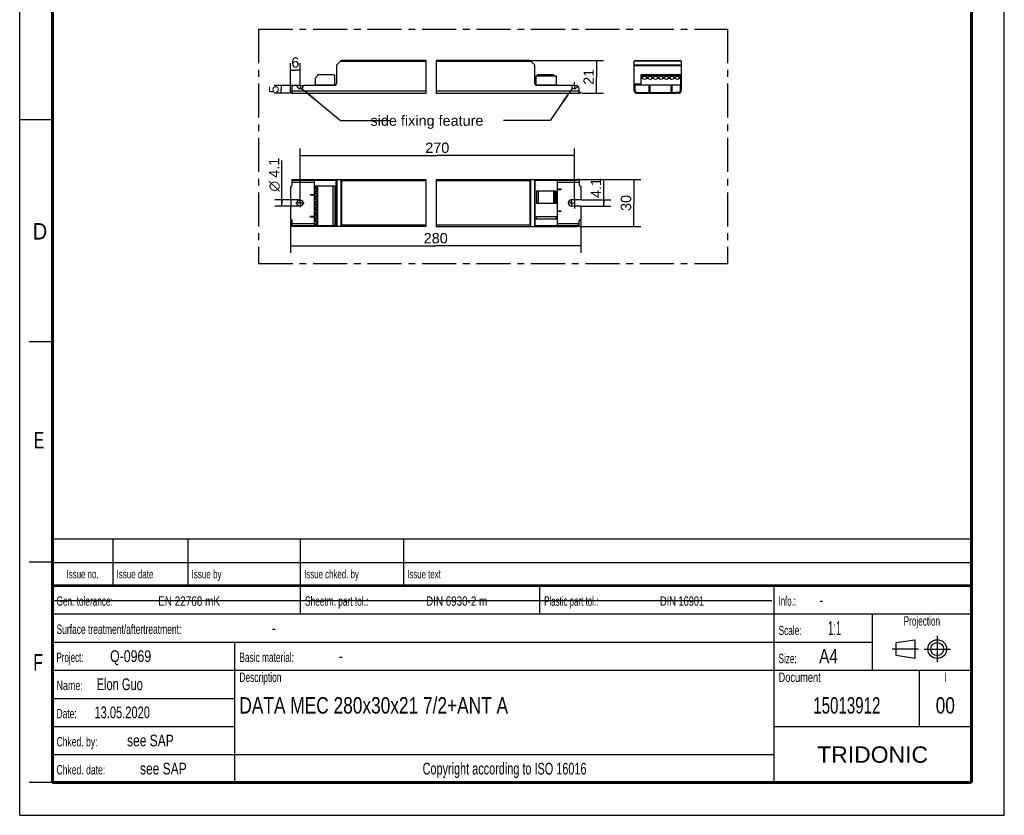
# Model space of a CAD drawing. Header units: millimetres. Extents: x 0 to 210, y 0 to 297.
# Tile 1 of 2: x 0 to 210, y 0 to 170. Entities that reach past the tile are written whole.
import ezdxf
from ezdxf.enums import TextEntityAlignment as Align

# ---------------------------------------------------------------- set-up
doc = ezdxf.new("R2010")
doc.units = ezdxf.units.MM
doc.header["$LTSCALE"] = 19.36
doc.linetypes.add('CENTER', pattern=[0.6, 0.375, -0.075, 0.075, -0.075])
doc.layers.get('0').update_dxf_attribs({"linetype": 'CONTINUOUS'})
for name, color, linetype in [('DEFAULT_1', 7, 'CENTER'), ('Z_AXIS', 7, 'CONTINUOUS'), ('Z_DIM_2D', 7, 'CONTINUOUS'), ('Z_NOTICE', 7, 'CONTINUOUS')]:
    doc.layers.add(name, color=color, linetype=linetype)
doc.styles.get("Standard").update_dxf_attribs({"font": 'txt', "width": 0.7})
doc.styles.add('TEXTSTYLE_2', font='txt', dxfattribs={"width": 0.75})
doc.styles.add('TEXTSTYLE_3', font='helveticaneueltw1g-ltcn.otf')
doc.styles.add('TEXTSTYLE_4', font='gdt', dxfattribs={"width": 0.7})
doc.styles.add('TEXTSTYLE_5', font='arial.ttf')
doc.dimstyles.new('DIMSTYLE_1', dxfattribs={"dimtxt": 2.2, "dimasz": 3.5, "dimexe": 1.5, "dimexo": 0, "dimgap": 0.55, "dimtad": 1, "dimdec": 1, "dimlfac": 3, "dimdsep": 46, "dimtxsty": 'TEXTSTYLE_3', "dimblk": '_FILLED', "dimblk1": '_FILLED', "dimblk2": '_FILLED', "dimcen": 0.09, "dimclrt": 5, "dimadec": 4, "dimazin": 2, "dimtp": 0.1, "dimtm": 0.1, "dimtfac": 1, "dimtdec": 1, "dimtofl": 0, "dimtmove": 0, "dimatfit": 3, "dimldrblk": '_FILLED', "dimfxl": 1, "dimtolj": 1, "dimarcsym": 0})
doc.dimstyles.new('DIMSTYLE_2', dxfattribs={"dimtxt": 2.2, "dimasz": 3.5, "dimexe": 1.5, "dimexo": 0, "dimgap": 0.55, "dimtad": 1, "dimdec": 1, "dimlfac": 3, "dimdsep": 46, "dimtxsty": 'TEXTSTYLE_3', "dimblk": '_FILLED', "dimblk1": '_FILLED', "dimblk2": '_FILLED', "dimcen": 0.09, "dimclrt": 5, "dimadec": 4, "dimazin": 2, "dimtp": 0.2, "dimtm": 0.2, "dimtfac": 1, "dimtdec": 1, "dimtofl": 0, "dimtmove": 0, "dimatfit": 3, "dimldrblk": '_FILLED', "dimfxl": 1, "dimtolj": 1, "dimarcsym": 0})
doc.dimstyles.new('DIMSTYLE_3', dxfattribs={"dimtxt": 2.2, "dimasz": 3.5, "dimexe": 1.5, "dimexo": 0, "dimgap": 0.55, "dimtad": 1, "dimdec": 1, "dimlfac": 3, "dimdsep": 46, "dimtxsty": 'TEXTSTYLE_3', "dimblk": '_FILLED', "dimblk1": '_FILLED', "dimblk2": '_FILLED', "dimcen": 0.09, "dimclrt": 5, "dimadec": 4, "dimazin": 2, "dimtp": 0.5, "dimtm": 0.5, "dimtfac": 1, "dimtdec": 1, "dimtofl": 0, "dimtmove": 0, "dimatfit": 3, "dimldrblk": '_FILLED', "dimfxl": 1, "dimtolj": 1, "dimarcsym": 0})
doc.dimstyles.new('DIMSTYLE_4', dxfattribs={"dimtxt": 2.1, "dimasz": 3.5, "dimexe": 1.5, "dimexo": 0, "dimgap": 0.525, "dimtad": 1, "dimdec": 1, "dimlfac": 3, "dimdsep": 46, "dimtxsty": 'TEXTSTYLE_3', "dimblk": '_FILLED', "dimblk1": '_FILLED', "dimblk2": '_FILLED', "dimcen": 0.09, "dimclrt": 5, "dimadec": 4, "dimazin": 2, "dimtp": 0.1, "dimtm": 0.1, "dimtfac": 1, "dimtdec": 1, "dimtofl": 0, "dimtmove": 0, "dimatfit": 3, "dimldrblk": '_FILLED', "dimfxl": 1, "dimtolj": 1, "dimarcsym": 0})
doc.dimstyles.get("Standard").update_dxf_attribs({"dimtxt": 3.5, "dimasz": 3.5, "dimexe": 1.5, "dimexo": 0, "dimtad": 1, "dimdec": 4, "dimdsep": 46, "dimtxsty": 'STANDARD', "dimblk": '_FILLED', "dimblk1": '_FILLED', "dimblk2": '_FILLED', "dimcen": 0.09, "dimclrt": 5, "dimadec": 4, "dimazin": 2, "dimtol": 1, "dimtp": 0.0001, "dimtm": 0.0001, "dimtfac": 1, "dimtdec": 4, "dimtofl": 0, "dimtmove": 0, "dimatfit": 3, "dimldrblk": '_FILLED', "dimfxl": 1, "dimtolj": 1, "dimarcsym": 0})

# ---------------------------------------------------------------- blocks, each defined once
blk = doc.blocks.new('PROJEKTIONSMETHODE_BL0', base_point=(192.31, 35.47))
at = {"color": 2, "linetype": 'CONTINUOUS'}
for p, q in [((186.91, 36.87), (190.91, 37.47)), ((186.91, 34.07), (186.91, 36.87)), ((190.91, 37.47), (190.91, 33.47)), ((190.91, 33.47), (186.91, 34.07))]:
    blk.add_line(p, q, dxfattribs=at)
for radius in [2, 1.4]:
    blk.add_circle((195.71, 35.47), radius, dxfattribs=at)
at = {"layer": 'DEFAULT_1', "color": 2, "linetype": 'CENTER'}
for p, q in [((195.71, 38.27), (195.71, 32.67)), ((191.71, 35.47), (186.11, 35.47)), ((192.91, 35.47), (198.5, 35.47))]:
    blk.add_line(p, q, dxfattribs=at)
blk = doc.blocks.new('*D0')
at = {"layer": 'Z_DIM_2D', "color": 2, "linetype": 'CONTINUOUS'}
for p, q in [((124.56, 130.66), (124.56, 135.4)), ((119.83, 131.34), (126.06, 131.34)), ((124.56, 131.34), (124.56, 130.66)), ((124.56, 129.98), (124.56, 130.66)), ((119.8, 129.98), (126.06, 129.98))]:
    blk.add_line(p, q, dxfattribs=at)
at = {"layer": 'Z_DIM_2D', "color": 5, "linetype": 'CONTINUOUS', "style": 'TEXTSTYLE_3'}
blk.add_text('4.1', height=2.2, rotation=90, dxfattribs=at).set_placement((124.01, 131.71))
blk = doc.blocks.new('_FILLED')
at = {"color": 0, "linetype": 'BYBLOCK'}
blk.add_solid([(0, 0), (-1, 0.125), (-1, -0.125)], dxfattribs=at)
blk = doc.blocks.new('_NONE')
blk = doc.blocks.new('*D1')
at = {"layer": 'Z_DIM_2D', "color": 2, "linetype": 'CONTINUOUS'}
for p, q in [((55.91, 130.66), (55.91, 139.72)), ((59.79, 131.34), (54.41, 131.34)), ((55.91, 131.34), (55.91, 130.66)), ((55.91, 129.98), (55.91, 130.66)), ((59.79, 129.98), (54.41, 129.98))]:
    blk.add_line(p, q, dxfattribs=at)
at = {"layer": 'Z_DIM_2D', "color": 5, "linetype": 'CONTINUOUS'}
for s, style, p in [('4.1', 'TEXTSTYLE_3', (55.36, 136.03)), ('n', 'TEXTSTYLE_4', (55.36, 133.09))]:
    blk.add_text(s, height=2.2, rotation=90, dxfattribs=dict(at, style=style)).set_placement(p)
blk = doc.blocks.new('*D2')
at = {"layer": 'Z_DIM_2D', "color": 2, "linetype": 'CONTINUOUS'}
for p, q in [((109.05, 161.07), (124.5, 161.07)), ((123, 161.07), (123, 157.57)), ((123, 154.07), (123, 157.57)), ((119.96, 154.07), (124.5, 154.07))]:
    blk.add_line(p, q, dxfattribs=at)
at = {"layer": 'Z_DIM_2D', "color": 5, "linetype": 'CONTINUOUS', "style": 'TEXTSTYLE_3'}
blk.add_text('21', height=2.2, rotation=90, dxfattribs=at).set_placement((122.45, 157.57), align=Align.CENTER)
blk = doc.blocks.new('*D3')
at = {"layer": 'Z_DIM_2D', "color": 2, "linetype": 'CONTINUOUS'}
for p, q in [((57.79, 154.34), (57.79, 160.49)), ((59.79, 156.38), (59.79, 160.49)), ((57.79, 158.99), (58.79, 158.99)), ((59.79, 158.99), (58.79, 158.99))]:
    blk.add_line(p, q, dxfattribs=at)
at = {"layer": 'Z_DIM_2D', "color": 5, "linetype": 'CONTINUOUS', "style": 'TEXTSTYLE_3'}
blk.add_text('6', height=2.2, dxfattribs=at).set_placement((58.79, 159.54), align=Align.CENTER)
blk = doc.blocks.new('*D4')
at = {"layer": 'Z_DIM_2D', "color": 2, "linetype": 'CONTINUOUS'}
for p, q in [((57.79, 126.94), (57.79, 119.99)), ((119.67, 126.93), (119.67, 119.99)), ((57.79, 121.49), (88.73, 121.49)), ((119.67, 121.49), (88.73, 121.49))]:
    blk.add_line(p, q, dxfattribs=at)
at = {"layer": 'Z_DIM_2D', "color": 5, "linetype": 'CONTINUOUS', "style": 'TEXTSTYLE_3'}
blk.add_text('280', height=2.2, dxfattribs=at).set_placement((88.73, 122.04), align=Align.CENTER)
blk = doc.blocks.new('*D5')
at = {"layer": 'Z_DIM_2D', "color": 2, "linetype": 'CONTINUOUS'}
for p, q in [((119.5, 135.66), (132.46, 135.66)), ((130.96, 135.66), (130.96, 130.66)), ((130.96, 125.66), (130.96, 130.66)), ((119.49, 125.66), (132.46, 125.66))]:
    blk.add_line(p, q, dxfattribs=at)
at = {"layer": 'Z_DIM_2D', "color": 5, "linetype": 'CONTINUOUS', "style": 'TEXTSTYLE_3'}
blk.add_text('30', height=2.2, rotation=90, dxfattribs=at).set_placement((130.41, 130.66), align=Align.CENTER)
blk = doc.blocks.new('*D6')
at = {"layer": 'Z_DIM_2D', "color": 2, "linetype": 'CONTINUOUS'}
for p, q in [((59.79, 131.54), (59.79, 142.29)), ((59.79, 140.79), (89.06, 140.79)), ((118.33, 140.79), (89.06, 140.79)), ((118.33, 131.63), (118.33, 142.29))]:
    blk.add_line(p, q, dxfattribs=at)
at = {"layer": 'Z_DIM_2D', "color": 5, "linetype": 'CONTINUOUS', "style": 'TEXTSTYLE_3'}
blk.add_text('270', height=2.2, dxfattribs=at).set_placement((89.06, 141.34), align=Align.CENTER)
blk = doc.blocks.new('*D7')
at = {"layer": 'Z_DIM_2D', "color": 2, "linetype": 'CONTINUOUS'}
for p, q in [((58.26, 155.74), (54.27, 155.74)), ((55.77, 155.74), (55.77, 154.9)), ((57.65, 154.07), (54.27, 154.07)), ((55.77, 154.07), (55.77, 154.9))]:
    blk.add_line(p, q, dxfattribs=at)
at = {"layer": 'Z_DIM_2D', "color": 5, "linetype": 'CONTINUOUS', "style": 'TEXTSTYLE_3'}
blk.add_text('5', height=2.1, rotation=90, dxfattribs=at).set_placement((55.24, 154.9), align=Align.CENTER)

msp = doc.modelspace()

# ---------------------------------------------------------------- linework, layer by layer
at = {"color": 2, "linetype": 'CONTINUOUS'}
for p, q in [((0, 0), (0, 297)), ((210, 0), (210, 297)), ((86.707, 154.069), (86.707, 161.069)), ((88.818, 161.069), (88.818, 154.069)), ((0, 148.5), (7, 148.5)), ((86.707, 125.66), (86.707, 135.66)), ((88.818, 135.66), (88.818, 125.66)), ((7, 101), (2, 101)), ((6.914, 48.96), (6.914, 58.96)), ((6.914, 58.96), (202.914, 58.96)), ((19.914, 48.96), (19.914, 58.96)), ((35.914, 48.96), (35.914, 58.96)), ((59.914, 48.96), (59.914, 58.96)), ((81.914, 48.96), (81.914, 58.96)), ((202.914, 48.96), (202.914, 58.96)), ((7, 54), (2, 54)), ((6.914, 53.96), (202.914, 53.96)), ((6.914, 6.96), (6.914, 48.96)), ((6.914, 48.96), (202.914, 48.96)), ((6.914, 48.96), (202.914, 48.96)), ((59.914, 42.96), (59.914, 48.96)), ((110.914, 42.96), (110.914, 48.96)), ((160.914, 6.96), (160.914, 48.96)), ((202.914, 6.96), (202.914, 48.96)), ((6.914, 42.96), (202.914, 42.96)), ((181.914, 30.96), (181.914, 42.96)), ((6.914, 36.96), (181.914, 36.96)), ((45.914, 6.96), (45.914, 36.96)), ((6.914, 30.96), (202.914, 30.96)), ((191.914, 18.96), (191.914, 30.96)), ((6.914, 24.96), (45.914, 24.96)), ((6.914, 18.96), (45.914, 18.96)), ((160.914, 18.96), (202.914, 18.96)), ((6.914, 12.96), (160.914, 12.96)), ((7, 7), (2, 7)), ((6.914, 6.96), (202.914, 6.96)), ((0, 0), (210, 0))]:
    msp.add_line(p, q, dxfattribs=at)
at = {"color": 7, "linetype": 'CONTINUOUS'}
for p, q in [((67.552, 159.972), (67.552, 156.069)), ((67.62, 160.137), (68.484, 161)), ((86.707, 161.069), (68.649, 161.069)), ((108.805, 161.069), (88.818, 161.069)), ((108.97, 161), (109.833, 160.137)), ((109.902, 156.069), (109.902, 159.972)), ((131.085, 154.602), (131.085, 160.835)), ((131.318, 161.069), (140.852, 161.069)), ((141.085, 160.835), (141.085, 154.602)), ((110.168, 157.752), (114.502, 157.752)), ((110.168, 155.885), (110.168, 157.752)), ((114.502, 155.885), (114.502, 157.752)), ((58.119, 154.069), (58.119, 155.402)), ((58.969, 155.735), (58.452, 155.735)), ((67.219, 155.735), (60.602, 155.735)), ((62.785, 155.885), (62.785, 155.735)), ((67.219, 155.885), (67.497, 155.885)), ((109.956, 155.885), (114.668, 155.885)), ((117.518, 155.735), (110.235, 155.735)), ((114.668, 155.885), (114.668, 155.735)), ((131.085, 155.735), (131.252, 155.735)), ((131.252, 154.602), (131.252, 155.885)), ((131.252, 155.885), (140.918, 155.885)), ((134.252, 154.235), (134.252, 155.735)), ((134.418, 155.735), (134.252, 155.735)), ((134.418, 155.735), (134.418, 154.235)), ((139.085, 155.735), (138.918, 155.735)), ((138.918, 154.235), (138.918, 155.735)), ((139.085, 155.735), (139.085, 154.235)), ((140.918, 154.602), (140.918, 155.885)), ((140.918, 155.735), (141.085, 155.735)), ((58.119, 154.069), (86.707, 154.069)), ((88.818, 154.069), (119.335, 154.069)), ((119.335, 154.069), (119.335, 155.158)), ((131.618, 154.235), (132.252, 154.235)), ((131.618, 154.069), (132.252, 154.069)), ((140.552, 154.235), (139.918, 154.235)), ((140.552, 154.069), (139.918, 154.069)), ((58.119, 134.493), (58.119, 135.66)), ((58.119, 135.66), (86.707, 135.66)), ((58.119, 135.493), (67.497, 135.493)), ((62.785, 135.493), (62.785, 125.827)), ((67.497, 125.827), (67.497, 135.493)), ((67.552, 135.66), (67.552, 125.66)), ((88.818, 135.66), (118.857, 135.66)), ((109.902, 135.66), (109.902, 125.66)), ((109.902, 135.493), (118.857, 135.493)), ((114.668, 135.493), (114.668, 125.827)), ((119.335, 135.493), (119.335, 134.493)), ((62.035, 132.327), (62.035, 132.493)), ((62.035, 132.493), (62.785, 132.493)), ((62.785, 132.327), (62.035, 132.327)), ((114.668, 133.66), (115.418, 133.66)), ((115.418, 133.493), (114.668, 133.493)), ((115.418, 133.66), (115.418, 133.493)), ((114.668, 128.993), (115.418, 128.993)), ((115.418, 128.827), (114.668, 128.827)), ((115.418, 128.993), (115.418, 128.827)), ((58.119, 125.66), (58.119, 126.827)), ((62.035, 127.66), (62.035, 127.827)), ((62.035, 127.827), (62.785, 127.827)), ((62.785, 127.66), (62.035, 127.66)), ((114.502, 127.677), (110.168, 127.677)), ((110.168, 127.677), (110.168, 127.243)), ((110.168, 127.243), (114.502, 127.243)), ((114.502, 127.243), (114.502, 127.677)), ((119.335, 125.827), (119.335, 126.827)), ((58.119, 125.827), (62.785, 125.827)), ((86.707, 125.66), (58.119, 125.66)), ((67.219, 125.827), (67.497, 125.827)), ((88.818, 125.66), (118.857, 125.66)), ((109.902, 125.827), (118.857, 125.827)), ((7.1, 45.829), (160.431, 45.819))]:
    msp.add_line(p, q, dxfattribs=at)
at = {"color": 9, "linetype": 'CONTINUOUS'}
for p, q in [((86.707, 160.835), (68.319, 160.835)), ((109.135, 160.835), (88.818, 160.835)), ((131.085, 160.137), (141.085, 160.137)), ((131.085, 159.972), (141.085, 159.972)), ((131.153, 161), (141.017, 161)), ((131.085, 156.069), (132.468, 156.069)), ((131.085, 155.402), (131.252, 155.402)), ((134.418, 155.669), (134.252, 155.669)), ((139.085, 155.669), (138.918, 155.669)), ((140.918, 155.402), (141.085, 155.402)), ((140.935, 156.069), (141.085, 156.069)), ((58.119, 154.602), (86.707, 154.602)), ((88.818, 154.602), (119.335, 154.602)), ((58.119, 135.127), (62.785, 135.127)), ((58.452, 135.66), (58.452, 135.493)), ((58.969, 135.493), (58.969, 135.66)), ((59.132, 135.493), (59.132, 135.66)), ((60.439, 135.66), (60.439, 135.493)), ((60.602, 135.66), (60.602, 135.493)), ((67.219, 135.66), (67.219, 135.493)), ((67.62, 135.66), (67.62, 125.66)), ((68.484, 135.592), (68.484, 125.728)), ((68.649, 135.427), (68.649, 125.893)), ((68.649, 135.427), (86.707, 135.427)), ((88.818, 135.427), (108.805, 135.427)), ((108.805, 135.427), (108.805, 125.893)), ((108.97, 135.592), (108.97, 125.728)), ((109.833, 135.66), (109.833, 125.66)), ((110.235, 135.493), (110.235, 135.66)), ((114.668, 135.127), (119.335, 135.127)), ((117.518, 135.493), (117.518, 135.66)), ((117.682, 135.493), (117.682, 135.66)), ((62.102, 132.327), (62.102, 132.493)), ((115.352, 133.66), (115.352, 133.493)), ((115.352, 128.993), (115.352, 128.827)), ((62.785, 126.193), (58.119, 126.193)), ((62.102, 127.66), (62.102, 127.827)), ((119.335, 126.193), (114.668, 126.193)), ((58.452, 125.827), (58.452, 125.66)), ((58.969, 125.66), (58.969, 125.827)), ((59.132, 125.66), (59.132, 125.827)), ((60.439, 125.827), (60.439, 125.66)), ((60.602, 125.827), (60.602, 125.66)), ((67.219, 125.81), (67.219, 125.66)), ((86.707, 125.893), (68.649, 125.893)), ((108.805, 125.893), (88.818, 125.893)), ((110.235, 125.66), (110.235, 125.827)), ((117.518, 125.66), (117.518, 125.827)), ((117.682, 125.66), (117.682, 125.827))]:
    msp.add_line(p, q, dxfattribs=at)
at = {"color": 7, "linetype": 'CONTINUOUS'}
for points, const_width in [([(7, 7), (7, 290)], 0.7), ([(203, 7), (203, 290)], 0.7), ([(7, 49), (203, 49)], 0.5), ([(7, 7), (203, 7)], 0.7)]:
    msp.add_lwpolyline(points, dxfattribs=dict(at, const_width=const_width))
for points in [[(68.484, 135.592), (68.462, 135.611), (68.439, 135.627), (68.412, 135.641), (68.383, 135.651), (68.352, 135.657), (68.319, 135.66)], [(68.535, 135.541), (68.508, 135.567), (68.484, 135.592)], [(68.649, 135.427), (68.62, 135.456), (68.591, 135.485), (68.535, 135.541)], [(108.919, 135.541), (108.863, 135.485), (108.834, 135.456), (108.805, 135.427)], [(108.97, 135.592), (108.945, 135.567), (108.919, 135.541)], [(109.135, 135.66), (109.102, 135.657), (109.071, 135.651), (109.042, 135.641), (109.015, 135.627), (108.991, 135.611), (108.97, 135.592)], [(68.319, 125.66), (68.352, 125.663), (68.383, 125.669), (68.412, 125.68), (68.439, 125.693), (68.462, 125.709), (68.484, 125.728)], [(68.535, 125.78), (68.509, 125.753), (68.484, 125.728)], [(68.649, 125.893), (68.62, 125.865), (68.591, 125.836), (68.535, 125.78)], [(108.805, 125.893), (108.834, 125.864), (108.863, 125.836), (108.919, 125.78)], [(108.919, 125.78), (108.945, 125.753), (108.97, 125.728)], [(108.97, 125.728), (108.991, 125.709), (109.015, 125.693), (109.042, 125.68), (109.071, 125.669), (109.102, 125.663), (109.135, 125.66)]]:
    msp.add_lwpolyline(points, dxfattribs=at)
for centre, radius, start, end in [((67.785, 159.972), 0.233, 135, 180), ((68.649, 160.835), 0.233, 90, 135), ((108.805, 160.835), 0.233, 45, 90), ((109.668, 159.972), 0.233, 0, 45), ((131.318, 160.835), 0.233, 90, 180), ((140.852, 160.835), 0.233, 0, 90), ((58.452, 155.402), 0.333, 90, 180), ((58.969, 155.569), 0.167, 11.53696, 90), ((59.785, 155.735), 0.667, 191.53696, 348.46304), ((60.602, 155.569), 0.167, 90, 168.46304), ((67.219, 156.069), 0.333, 270, 360), ((110.235, 156.069), 0.333, 180, 270), ((117.518, 155.569), 0.167, 11.53696, 90), ((118.335, 155.735), 0.667, 191.53696, 321.61591), ((131.618, 154.602), 0.533, 180, 270), ((131.618, 154.602), 0.367, 180, 270), ((140.552, 154.602), 0.533, 270, 360), ((140.552, 154.602), 0.367, 270, 360)]:
    msp.add_arc(centre, radius, start, end, dxfattribs=at)
at = {"layer": 'DEFAULT_1', "color": 5, "linetype": 'CENTER'}
for p, q in [((50.967, 167.757), (50.967, 117.744)), ((50.967, 167.757), (150.982, 167.757)), ((150.982, 167.757), (150.982, 117.744)), ((50.967, 117.744), (150.982, 117.744))]:
    msp.add_line(p, q, dxfattribs=at)
at = {"layer": 'Z_AXIS', "color": 7, "linetype": 'CONTINUOUS'}
for p, q in [((63.489, 157.79), (63.15, 157.45)), ((63.519, 157.952), (63.519, 157.86)), ((66.885, 158.019), (63.585, 158.019)), ((67.219, 155.885), (67.219, 157.685)), ((113.868, 158.019), (110.568, 158.019)), ((113.935, 157.86), (113.935, 157.952)), ((114.002, 157.752), (113.977, 157.778)), ((132.468, 158.019), (132.468, 155.885)), ((140.935, 158.019), (132.468, 158.019)), ((140.935, 158.019), (140.935, 155.885)), ((62.785, 155.885), (67.219, 155.885)), ((63.052, 157.214), (63.052, 155.885)), ((140.935, 155.885), (140.918, 155.885)), ((57.785, 154.069), (57.785, 154.235)), ((58.119, 154.235), (57.785, 154.235)), ((58.119, 154.069), (57.785, 154.069)), ((119.668, 154.235), (119.335, 154.235)), ((119.668, 154.069), (119.335, 154.069)), ((119.668, 154.235), (119.668, 154.069)), ((132.252, 154.235), (139.918, 154.235)), ((132.252, 154.069), (139.918, 154.069)), ((132.585, 154.069), (132.585, 154.235)), ((135.402, 154.069), (135.402, 154.235)), ((136.768, 154.069), (136.768, 154.235)), ((139.585, 154.069), (139.585, 154.235)), ((119.335, 135.66), (118.857, 135.66)), ((118.857, 135.493), (118.857, 135.66)), ((119.335, 135.493), (118.857, 135.493)), ((119.335, 135.66), (119.335, 135.493)), ((57.785, 134.16), (57.785, 131.343)), ((63.052, 125.81), (63.052, 134.277)), ((67.219, 134.277), (63.052, 134.277)), ((63.519, 125.81), (63.519, 134.277)), ((67.219, 134.277), (67.219, 125.81)), ((114.402, 133.177), (110.234, 133.177)), ((110.234, 133.177), (110.234, 130.543)), ((110.568, 133.177), (110.568, 130.543)), ((113.935, 133.177), (113.935, 130.543)), ((113.977, 133.177), (113.977, 130.543)), ((114.402, 130.543), (114.402, 133.177)), ((119.668, 134.16), (119.668, 131.343)), ((57.785, 131.343), (57.819, 131.343)), ((57.885, 130.043), (57.885, 131.277)), ((114.402, 130.543), (110.234, 130.543)), ((119.668, 131.343), (117.668, 131.343)), ((57.785, 129.977), (57.785, 127.16)), ((57.785, 129.977), (57.819, 129.977)), ((119.668, 129.977), (117.668, 129.977)), ((119.668, 129.977), (119.668, 127.16)), ((62.785, 125.827), (63.052, 125.827)), ((67.219, 125.81), (63.052, 125.81)), ((119.335, 125.827), (118.857, 125.827)), ((118.857, 125.66), (118.857, 125.827)), ((119.335, 125.66), (118.857, 125.66)), ((119.335, 125.827), (119.335, 125.66))]:
    msp.add_line(p, q, dxfattribs=at)
at = {"layer": 'Z_AXIS', "color": 9, "linetype": 'CONTINUOUS'}
for p, q in [((140.935, 157.952), (132.468, 157.952)), ((140.935, 157.86), (132.468, 157.86)), ((140.935, 157.79), (132.468, 157.79)), ((132.915, 157.45), (132.468, 157.45)), ((132.929, 157.214), (132.468, 157.214)), ((134.095, 157.214), (133.608, 157.214)), ((134.082, 157.45), (133.622, 157.45)), ((135.262, 157.214), (134.775, 157.214)), ((135.248, 157.45), (134.788, 157.45)), ((136.429, 157.214), (135.942, 157.214)), ((136.415, 157.45), (135.955, 157.45)), ((137.595, 157.214), (137.108, 157.214)), ((137.582, 157.45), (137.122, 157.45)), ((138.762, 157.214), (138.275, 157.214)), ((138.748, 157.45), (138.288, 157.45)), ((139.929, 157.214), (139.442, 157.214)), ((139.915, 157.45), (139.455, 157.45)), ((140.935, 157.214), (140.608, 157.214)), ((140.935, 157.45), (140.622, 157.45)), ((132.252, 154.235), (132.252, 154.069)), ((135.468, 154.235), (135.468, 154.069)), ((136.702, 154.235), (136.702, 154.069)), ((139.918, 154.235), (139.918, 154.069)), ((63.15, 133.83), (63.15, 134.277)), ((63.15, 132.663), (63.15, 133.123)), ((63.489, 125.81), (63.489, 134.277)), ((63.585, 125.81), (63.585, 134.277)), ((66.885, 125.81), (66.885, 134.277)), ((113.868, 133.177), (113.868, 130.543)), ((114.31, 133.177), (114.31, 132.868)), ((63.15, 131.497), (63.15, 131.957)), ((63.15, 130.33), (63.15, 130.79)), ((114.31, 132.152), (114.31, 131.702)), ((114.31, 130.985), (114.31, 130.543)), ((63.15, 129.163), (63.15, 129.623)), ((63.15, 127.997), (63.15, 128.457)), ((63.15, 126.83), (63.15, 127.29)), ((63.15, 125.81), (63.15, 126.123))]:
    msp.add_line(p, q, dxfattribs=at)
at = {"layer": 'Z_AXIS', "color": 7, "linetype": 'CENTER'}
for p, q in [((59.785, 155.735), (59.115, 155.735)), ((59.785, 155.735), (59.785, 156.406)), ((59.785, 155.735), (59.785, 155.065)), ((59.785, 155.735), (60.456, 155.735)), ((118.335, 155.735), (117.633, 155.735)), ((118.335, 155.735), (118.335, 156.437)), ((118.335, 155.735), (119.037, 155.735)), ((118.335, 155.735), (118.335, 155.033)), ((59.785, 130.66), (58.903, 130.66)), ((59.785, 130.66), (59.785, 131.543)), ((59.785, 130.66), (59.785, 129.777)), ((59.785, 130.66), (60.668, 130.66)), ((117.668, 130.66), (116.885, 130.66)), ((117.668, 130.66), (117.668, 131.443)), ((117.668, 130.66), (118.451, 130.66)), ((117.668, 130.66), (117.668, 129.877)), ((118.335, 131.519), (118.335, 129.447))]:
    msp.add_line(p, q, dxfattribs=at)
at = {"layer": 'Z_AXIS', "color": 7, "linetype": 'CONTINUOUS'}
for points in [[(63.052, 133.817), (63.053, 133.825), (63.055, 133.832), (63.059, 133.837), (63.065, 133.841), (63.073, 133.843), (63.082, 133.843)], [(63.082, 133.11), (63.073, 133.111), (63.065, 133.113), (63.059, 133.117), (63.055, 133.122), (63.053, 133.129), (63.052, 133.137)], [(63.052, 132.65), (63.053, 132.658), (63.055, 132.665), (63.059, 132.67), (63.065, 132.674), (63.073, 132.676), (63.082, 132.677)], [(63.082, 133.843), (63.095, 133.842), (63.111, 133.84)], [(63.111, 133.114), (63.095, 133.111), (63.082, 133.11)], [(63.082, 132.677), (63.095, 132.676), (63.111, 132.673)], [(63.111, 133.84), (63.129, 133.836), (63.15, 133.83)], [(63.15, 133.123), (63.129, 133.118), (63.111, 133.114)], [(63.111, 132.673), (63.129, 132.669), (63.15, 132.663)], [(63.15, 133.123), (63.191, 133.138), (63.228, 133.155), (63.263, 133.177), (63.293, 133.201), (63.321, 133.228), (63.345, 133.256), (63.365, 133.286), (63.382, 133.317), (63.395, 133.349), (63.406, 133.381), (63.413, 133.413), (63.417, 133.445), (63.419, 133.476), (63.417, 133.508), (63.413, 133.54), (63.406, 133.572), (63.396, 133.604), (63.382, 133.635), (63.366, 133.667), (63.345, 133.697), (63.321, 133.725), (63.294, 133.752), (63.263, 133.777), (63.229, 133.798), (63.191, 133.816), (63.15, 133.83)], [(63.15, 131.957), (63.191, 131.971), (63.228, 131.989), (63.263, 132.01), (63.293, 132.034), (63.321, 132.061), (63.345, 132.09), (63.365, 132.12), (63.382, 132.151), (63.395, 132.182), (63.406, 132.214), (63.413, 132.246), (63.417, 132.278), (63.419, 132.31), (63.417, 132.341), (63.413, 132.373), (63.406, 132.405), (63.396, 132.437), (63.382, 132.469), (63.366, 132.5), (63.345, 132.53), (63.321, 132.559), (63.294, 132.586), (63.263, 132.61), (63.229, 132.631), (63.191, 132.649), (63.15, 132.663)], [(114.31, 132.868), (114.27, 132.857), (114.234, 132.841), (114.201, 132.822), (114.17, 132.8), (114.143, 132.776), (114.119, 132.75), (114.098, 132.722), (114.081, 132.693), (114.066, 132.663), (114.054, 132.632), (114.045, 132.602), (114.039, 132.571), (114.035, 132.541), (114.034, 132.51)], [(114.034, 132.51), (114.035, 132.48), (114.039, 132.449), (114.045, 132.418), (114.054, 132.388), (114.066, 132.357), (114.081, 132.328), (114.098, 132.298), (114.119, 132.27), (114.143, 132.244), (114.17, 132.22), (114.201, 132.198), (114.234, 132.179), (114.27, 132.164), (114.31, 132.152)], [(114.365, 132.877), (114.351, 132.876), (114.332, 132.873), (114.31, 132.868)], [(114.402, 132.844), (114.4, 132.856), (114.396, 132.866), (114.389, 132.872), (114.379, 132.875), (114.366, 132.877), (114.365, 132.877)], [(63.082, 131.943), (63.073, 131.944), (63.065, 131.946), (63.059, 131.95), (63.055, 131.955), (63.053, 131.962), (63.052, 131.97)], [(63.052, 131.483), (63.053, 131.492), (63.055, 131.498), (63.059, 131.504), (63.065, 131.507), (63.073, 131.509), (63.082, 131.51)], [(63.082, 130.777), (63.073, 130.777), (63.065, 130.78), (63.059, 130.783), (63.055, 130.788), (63.053, 130.795), (63.052, 130.804)], [(63.052, 130.317), (63.053, 130.325), (63.055, 130.332), (63.059, 130.337), (63.065, 130.341), (63.073, 130.343), (63.082, 130.343)], [(63.111, 131.947), (63.095, 131.944), (63.082, 131.943)], [(63.082, 131.51), (63.095, 131.509), (63.111, 131.507)], [(63.111, 130.78), (63.095, 130.778), (63.082, 130.777)], [(63.082, 130.343), (63.095, 130.342), (63.111, 130.34)], [(63.15, 131.957), (63.129, 131.951), (63.111, 131.947)], [(63.111, 131.507), (63.129, 131.502), (63.15, 131.497)], [(63.15, 130.79), (63.129, 130.784), (63.111, 130.78)], [(63.111, 130.34), (63.129, 130.336), (63.15, 130.33)], [(63.15, 130.79), (63.191, 130.804), (63.228, 130.822), (63.263, 130.843), (63.293, 130.868), (63.321, 130.894), (63.345, 130.923), (63.365, 130.953), (63.382, 130.984), (63.395, 131.016), (63.406, 131.047), (63.413, 131.079), (63.417, 131.111), (63.419, 131.143), (63.417, 131.175), (63.413, 131.207), (63.406, 131.239), (63.396, 131.27), (63.382, 131.302), (63.366, 131.333), (63.345, 131.363), (63.321, 131.392), (63.294, 131.419), (63.263, 131.443), (63.229, 131.465), (63.191, 131.482), (63.15, 131.497)], [(63.15, 129.623), (63.191, 129.638), (63.228, 129.655), (63.263, 129.677), (63.293, 129.701), (63.321, 129.728), (63.345, 129.756), (63.365, 129.786), (63.382, 129.817), (63.395, 129.849), (63.406, 129.881), (63.413, 129.913), (63.417, 129.945), (63.419, 129.976), (63.417, 130.008), (63.413, 130.04), (63.406, 130.072), (63.396, 130.104), (63.382, 130.135), (63.366, 130.167), (63.345, 130.197), (63.321, 130.225), (63.294, 130.252), (63.263, 130.277), (63.229, 130.298), (63.191, 130.316), (63.15, 130.33)], [(114.31, 131.702), (114.27, 131.69), (114.234, 131.675), (114.201, 131.656), (114.17, 131.634), (114.143, 131.609), (114.119, 131.583), (114.098, 131.555), (114.081, 131.526), (114.066, 131.496), (114.054, 131.466), (114.045, 131.435), (114.039, 131.405), (114.035, 131.374), (114.034, 131.343)], [(114.034, 131.343), (114.035, 131.313), (114.039, 131.282), (114.045, 131.252), (114.054, 131.221), (114.066, 131.191), (114.081, 131.161), (114.098, 131.132), (114.119, 131.104), (114.143, 131.077), (114.17, 131.053), (114.201, 131.031), (114.234, 131.012), (114.27, 130.997), (114.31, 130.985)], [(114.31, 132.152), (114.332, 132.147), (114.351, 132.144), (114.365, 132.143)], [(114.365, 131.71), (114.351, 131.709), (114.332, 131.706), (114.31, 131.702)], [(114.31, 130.985), (114.332, 130.98), (114.351, 130.978), (114.365, 130.977)], [(114.365, 132.143), (114.367, 132.143), (114.379, 132.145), (114.389, 132.148), (114.396, 132.155), (114.4, 132.164), (114.402, 132.176)], [(114.402, 131.677), (114.4, 131.69), (114.396, 131.699), (114.389, 131.705), (114.379, 131.709), (114.366, 131.71), (114.365, 131.71)], [(114.365, 130.977), (114.367, 130.977), (114.379, 130.978), (114.389, 130.982), (114.396, 130.988), (114.4, 130.997), (114.402, 131.01)], [(63.082, 129.61), (63.073, 129.611), (63.065, 129.613), (63.059, 129.617), (63.055, 129.622), (63.053, 129.629), (63.052, 129.637)], [(63.052, 129.15), (63.053, 129.158), (63.055, 129.165), (63.059, 129.17), (63.065, 129.174), (63.073, 129.176), (63.082, 129.177)], [(63.082, 128.443), (63.073, 128.444), (63.065, 128.446), (63.059, 128.45), (63.055, 128.455), (63.053, 128.462), (63.052, 128.47)], [(63.111, 129.614), (63.095, 129.611), (63.082, 129.61)], [(63.082, 129.177), (63.095, 129.176), (63.111, 129.173)], [(63.111, 128.447), (63.095, 128.444), (63.082, 128.443)], [(63.15, 129.623), (63.129, 129.618), (63.111, 129.614)], [(63.111, 129.173), (63.129, 129.169), (63.15, 129.163)], [(63.15, 128.457), (63.129, 128.451), (63.111, 128.447)], [(63.15, 128.457), (63.191, 128.471), (63.228, 128.489), (63.263, 128.51), (63.293, 128.534), (63.321, 128.561), (63.345, 128.59), (63.365, 128.62), (63.382, 128.651), (63.395, 128.682), (63.406, 128.714), (63.413, 128.746), (63.417, 128.778), (63.419, 128.81), (63.417, 128.841), (63.413, 128.873), (63.406, 128.905), (63.396, 128.937), (63.382, 128.969), (63.366, 129), (63.345, 129.03), (63.321, 129.059), (63.294, 129.086), (63.263, 129.11), (63.229, 129.131), (63.191, 129.149), (63.15, 129.163)], [(63.052, 127.983), (63.053, 127.992), (63.055, 127.998), (63.059, 128.004), (63.065, 128.007), (63.073, 128.009), (63.082, 128.01)], [(63.082, 127.277), (63.073, 127.277), (63.065, 127.28), (63.059, 127.283), (63.055, 127.288), (63.053, 127.295), (63.052, 127.304)], [(63.052, 126.817), (63.053, 126.825), (63.055, 126.832), (63.059, 126.837), (63.065, 126.841), (63.073, 126.843), (63.082, 126.843)], [(63.082, 126.11), (63.073, 126.111), (63.065, 126.113), (63.059, 126.117), (63.055, 126.122), (63.053, 126.129), (63.052, 126.137)], [(63.082, 128.01), (63.095, 128.009), (63.111, 128.007)], [(63.111, 127.28), (63.095, 127.278), (63.082, 127.277)], [(63.082, 126.843), (63.095, 126.842), (63.111, 126.84)], [(63.111, 126.114), (63.095, 126.111), (63.082, 126.11)], [(63.111, 128.007), (63.129, 128.002), (63.15, 127.997)], [(63.15, 127.29), (63.129, 127.284), (63.111, 127.28)], [(63.111, 126.84), (63.129, 126.836), (63.15, 126.83)], [(63.15, 126.123), (63.129, 126.118), (63.111, 126.114)], [(63.15, 127.29), (63.191, 127.304), (63.228, 127.322), (63.263, 127.343), (63.293, 127.368), (63.321, 127.394), (63.345, 127.423), (63.365, 127.453), (63.382, 127.484), (63.395, 127.516), (63.406, 127.547), (63.413, 127.579), (63.417, 127.611), (63.419, 127.643), (63.417, 127.675), (63.413, 127.707), (63.406, 127.739), (63.396, 127.77), (63.382, 127.802), (63.366, 127.833), (63.345, 127.863), (63.321, 127.892), (63.294, 127.919), (63.263, 127.943), (63.229, 127.965), (63.191, 127.982), (63.15, 127.997)], [(63.15, 126.123), (63.191, 126.138), (63.228, 126.155), (63.263, 126.177), (63.293, 126.201), (63.321, 126.228), (63.345, 126.256), (63.365, 126.286), (63.382, 126.317), (63.395, 126.349), (63.406, 126.381), (63.413, 126.413), (63.417, 126.445), (63.419, 126.476), (63.417, 126.508), (63.413, 126.54), (63.406, 126.572), (63.396, 126.604), (63.382, 126.635), (63.366, 126.667), (63.345, 126.697), (63.321, 126.725), (63.294, 126.752), (63.263, 126.777), (63.229, 126.798), (63.191, 126.816), (63.15, 126.83)]]:
    msp.add_lwpolyline(points, dxfattribs=at)
for centre, radius in [((133.268, 157.352), 0.367), ((134.435, 157.352), 0.367), ((135.602, 157.352), 0.367), ((136.768, 157.352), 0.367), ((137.935, 157.352), 0.367), ((139.102, 157.352), 0.367), ((140.268, 157.352), 0.367), ((59.785, 130.66), 0.683)]:
    msp.add_circle(centre, radius, dxfattribs=at)
for centre, radius, start, end in [((63.419, 157.86), 0.1, 315, 360), ((63.585, 157.952), 0.0667, 90, 180), ((66.885, 157.685), 0.333, 0, 90), ((110.567, 157.685), 0.333, 89.83952, 168.45805), ((113.868, 157.952), 0.0667, 0, 90), ((114.035, 157.86), 0.1, 180, 234.67432), ((63.385, 157.214), 0.333, 135, 180), ((119.068, 155.158), 0.267, 0, 142.21684), ((57.785, 134.493), 0.333, 270, 360), ((119.668, 134.493), 0.333, 180, 270), ((57.819, 131.277), 0.0667, 0, 90), ((117.668, 130.66), 0.683, 90, 270), ((57.819, 130.043), 0.0667, 270, 360), ((57.785, 126.827), 0.333, 0, 90), ((119.668, 126.827), 0.333, 90, 180)]:
    msp.add_arc(centre, radius, start, end, dxfattribs=at)

# ---------------------------------------------------------------- block references
at = {"color": 2, "linetype": 'CONTINUOUS'}
msp.add_blockref('PROJEKTIONSMETHODE_BL0', (192.305, 35.47), dxfattribs=at)

# ---------------------------------------------------------------- texts
at = {"color": 5, "linetype": 'CONTINUOUS', "style": 'TEXTSTYLE_2'}
for s, width, p in [('D', 0.904762, (2.807, 122.857)), ('E', 0.714286, (3.002, 78.302)), ('F', 0.714286, (2.922, 30.897))]:
    msp.add_text(s, height=3.5, dxfattribs=dict(at, width=width)).set_placement(p)
at = {"layer": 'Z_NOTICE', "color": 5, "linetype": 'CONTINUOUS', "style": 'TEXTSTYLE_3'}
msp.add_text('side fixing feature     ', height=2.2, dxfattribs=at).set_placement((103.175, 147.128), align=Align.RIGHT)
at = {"layer": 'Z_NOTICE', "color": 5, "linetype": 'CONTINUOUS', "style": 'TEXTSTYLE_2'}
for s, height, width, p in [('Issue date ', 1.8, 0.707792, (20.664, 50.56)), ('Issue by ', 1.8, 0.71164, (36.664, 50.56)), ('Issue chked. by', 1.8, 0.698413, (60.664, 50.56)), ('Issue text ', 1.8, 0.694805, (82.664, 50.56)), ('Gen. tolerance:', 2, 0.657143, (7.851, 44.71)), ('EN 22768 mK', 2, 0.792208, (29.53, 44.71)), ('Sheetm. part tol.:', 2, 0.662698, (60.851, 44.71)), ('DIN 6930-2 m', 2, 0.78373, (86.672, 44.71)), ('Plastic part tol.:', 2, 0.632275, (111.851, 44.71)), ('DIN 16901', 2, 0.73545, (136.577, 44.71)), ('Info.: ', 2, 0.622449, (161.851, 44.71)), ('-', 2.5, 0.714286, (170.565, 44.71)), ('Surface treatment/aftertreatment: ', 2, 0.67577, (7.851, 38.71)), ('Scale:  ', 2, 0.660714, (161.851, 38.46)), ('1:1', 3, 0.5, (172.422, 38.46)), ('-', 2.5, 0.714286, (53.803, 38.71)), ('Project: ', 2, 0.634921, (7.851, 32.71)), ('Q-0969', 2.5, 0.785714, (19.28, 32.71)), ('Basic material: ', 2, 0.66369, (46.851, 32.71)), ('-', 2.5, 0.714286, (68.089, 32.71)), ('Size: ', 2, 0.646825, (161.851, 32.46)), (' A4', 3, 0.809524, (169.613, 32.46)), ('Elon Guo', 2.5, 0.705357, (16.422, 26.71)), ('Description', 2, 0.670996, (46.851, 28.46)), ('Document', 2, 0.738095, (161.851, 28.46)), ('Name: ', 2, 0.714286, (7.851, 26.71)), ('13.05.2020', 2.5, 0.707143, (15.946, 20.71)), ('Date: ', 2, 0.674603, (7.851, 20.71)), ('Chked. by: ', 2, 0.683983, (7.851, 14.71)), ('see SAP', 2.5, 0.765306, (22.899, 14.71)), ('Chked. date: ', 2, 0.684982, (7.851, 8.71)), ('see SAP', 2.5, 0.765306, (25.661, 8.71))]:
    msp.add_text(s, height=height, dxfattribs=dict(at, width=width)).set_placement(p)
for s, height, width, p in [('Issue no.', 1.8, 0.698413, (13.414, 50.56)), ('Projection', 2, 0.652381, (192.414, 40.46)), ('I', 2, 0.642857, (197.414, 28.46)), ('Copyright according to ISO 16016', 2.5, 0.694196, (103.414, 8.71))]:
    msp.add_text(s, height=height, dxfattribs=dict(at, width=width)).set_placement(p, align=Align.CENTER)
at = {"layer": 'Z_NOTICE', "color": 7, "linetype": 'CONTINUOUS', "style": 'TEXTSTYLE_2', "width": 0.788265}
msp.add_text('DATA MEC 280x30x21 7/2+ANT A', height=3.5, dxfattribs=at).set_placement((46.851, 21.71))
at = {"layer": 'Z_NOTICE', "color": 7, "linetype": 'CONTINUOUS', "style": 'TEXTSTYLE_2'}
for s, width, p in [('15013912', 0.6875, (176.414, 21.71)), ('00', 0.785714, (197.414, 21.71))]:
    msp.add_text(s, height=3.5, dxfattribs=dict(at, width=width)).set_placement(p, align=Align.CENTER)
at = {"layer": 'Z_NOTICE', "color": 5, "linetype": 'CONTINUOUS', "style": 'TEXTSTYLE_5'}
msp.add_text('TRIDONIC', height=3.5, dxfattribs=at).set_placement((181.914, 11.21), align=Align.CENTER)

# ---------------------------------------------------------------- dimensions: what is measured, and where the dimension line sits
at = {"layer": 'Z_DIM_2D', "color": 2, "linetype": 'CONTINUOUS'}
for base, p1, p2, angle, dimstyle, picture, middle in [((57.785, 158.986), (59.785, 156.385), (57.785, 154.34), 180, 'DIMSTYLE_1', '*D3', (58.785, 158.986)), ((122.999, 154.069), (109.049, 161.069), (119.962, 154.069), 270, 'DIMSTYLE_2', '*D2', (122.999, 157.343)), ((55.767, 155.735), (57.65, 154.069), (58.259, 155.735), 90, 'DIMSTYLE_4', '*D7', (55.767, 154.902)), ((130.961, 135.66), (119.493, 125.66), (119.501, 135.66), 90, 'DIMSTYLE_2', '*D5', (130.961, 130.656)), ((124.557, 131.343), (119.797, 129.977), (119.828, 131.343), 90, 'DIMSTYLE_1', '*D0', (124.557, 133.311))]:
    dim = msp.add_linear_dim(base=base, p1=p1, p2=p2, angle=angle, dimstyle=dimstyle, override={"dimblk1": 'NONE', "dimblk2": 'NONE', "dimsah": 1}, dxfattribs=at)
    dim.commit()
    dim.dimension.update_dxf_attribs({"geometry": picture, "text_midpoint": middle, "dimtype": 160})
for base, p1, p2, picture, middle in [((118.3349, 140.793), (59.7854, 131.5428), (118.3349, 131.6283), '*D6', (89.0642, 140.793)), ((119.668, 121.488), (57.785, 126.935), (119.668, 126.932), '*D4', (88.731, 121.488))]:
    dim = msp.add_linear_dim(base=base, p1=p1, p2=p2, dimstyle='DIMSTYLE_3', override={"dimblk1": 'NONE', "dimblk2": 'NONE', "dimsah": 1}, dxfattribs=at)
    dim.commit()
    dim.dimension.update_dxf_attribs({"geometry": picture, "text_midpoint": middle, "dimtype": 160})
dim = msp.add_linear_dim(base=(55.905, 129.977), p1=(59.785, 131.343), p2=(59.785, 129.977), angle=270, text='%%c<>', dimstyle='DIMSTYLE_1', override={"dimblk1": 'NONE', "dimblk2": 'NONE', "dimsah": 1}, dxfattribs=at)
dim.commit()
dim.dimension.update_dxf_attribs({"geometry": '*D1', "text_midpoint": (55.905, 136.406), "dimtype": 160})

# ---------------------------------------------------------------- leaders
at = {"layer": 'Z_NOTICE', "color": 2, "linetype": 'CONTINUOUS'}
for points in [[(60.129, 155.164), (68.392, 148.218), (79.004, 148.218)], [(117.902, 155.228), (113.144, 148.228), (103.175, 148.228)]]:
    msp.add_leader(points, dimstyle='STANDARD', override={"dimtad": 0}, dxfattribs=at)

doc.saveas('drawing.dxf')
